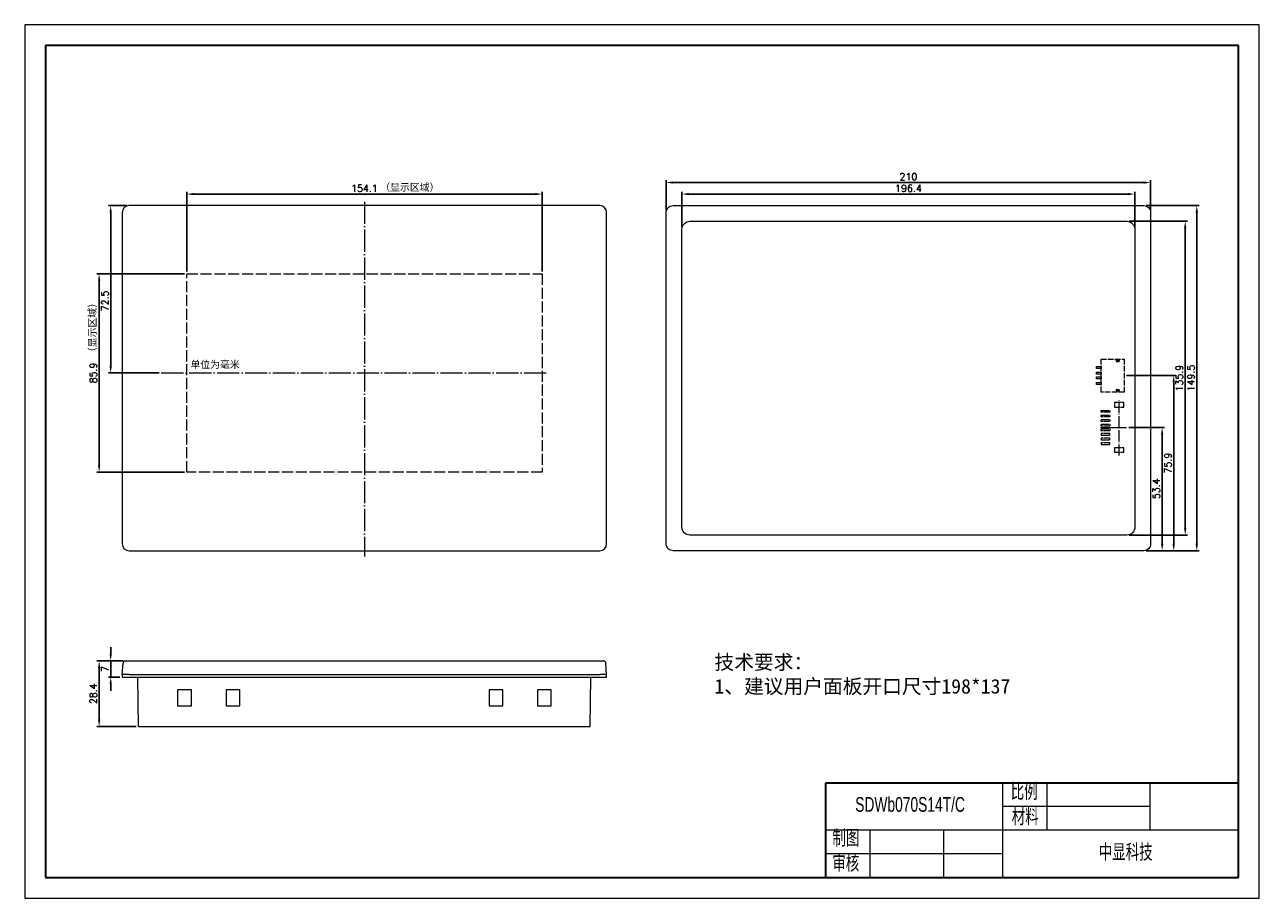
# Model space of a CAD drawing. Header units: millimetres. Extents: x -461 to 74, y -2723 to -2345.
import ezdxf

# ---------------------------------------------------------------- set-up
doc = ezdxf.new("R2010")
doc.units = ezdxf.units.MM
doc.header["$LTSCALE"] = 0.2
doc.header["$PDSIZE"] = -5
doc.linetypes.add('ACAD_ISO02W100', pattern=[15, 12, -3])
doc.linetypes.add('ACAD_ISO04W100', pattern=[30, 24, -3, 0, -3])
doc.layers.get('0').update_dxf_attribs({"lineweight": 18})
doc.layers.get('Defpoints').update_dxf_attribs({"lineweight": 18})
for name, color, linetype, lineweight in [('1', 7, 'Continuous', 18), ('thick', 7, 'Continuous', 30), ('thin', 7, 'Continuous', 18), ('标注', 1, 'Continuous', 0), ('粗实线层', 7, 'Continuous', 35), ('细实线层', 7, 'Continuous', 18), ('虚线', 7, 'ACAD_ISO02W100', 0)]:
    doc.layers.add(name, color=color, linetype=linetype, lineweight=lineweight)
doc.styles.get("Standard").update_dxf_attribs({"font": 'txt.shx', "bigfont": 'gbcbig.shx'})
doc.styles.add('机械字体', font='SimSun.ttf', dxfattribs={"width": 0.67})
doc.dimstyles.new('ISO-25', dxfattribs={"dimtxt": 3, "dimasz": 3, "dimexe": 1, "dimexo": 1, "dimgap": 1, "dimtad": 1, "dimdsep": 46, "dimtxsty": 'Standard', "dimcen": 2.5, "dimdle": 6, "dimadec": 0, "dimazin": 0, "dimtfac": 1, "dimtmove": 0, "dimatfit": 3, "dimfxl": 0, "dimarcsym": 0})

# ---------------------------------------------------------------- blocks, each defined once
blk = doc.blocks.new('*X2')
at = {"layer": '粗实线层'}
for p, q in [((-287, 200), (-287, -200)), ((287, 200), (-287, 200)), ((287, -200), (287, 200)), ((-287, -200), (287, -200))]:
    blk.add_line(p, q, dxfattribs=at)
at = {"layer": '细实线层'}
for p, q in [((297, 210), (-297, 210)), ((-297, 210), (-297, -210)), ((297, -210), (297, 210)), ((-297, -210), (297, -210))]:
    blk.add_line(p, q, dxfattribs=at)
blk = doc.blocks.new('*X3')
for points in [[(-387.98, -2417.66), (-387.98, -2418.66), (-390.98, -2418.16)], [(-239.88, -2417.66), (-239.88, -2418.66), (-236.88, -2418.16)]]:
    blk.add_hatch(color=0).paths.add_polyline_path(points, flags=0)
at = {"color": 0, "linetype": 'Continuous', "lineweight": -2}
for p, q in [((-390.98, -2451.71), (-390.98, -2417.16)), ((-387.98, -2418.16), (-239.88, -2418.16)), ((-236.88, -2451.71), (-236.88, -2417.16))]:
    blk.add_line(p, q, dxfattribs=at)
at = {"color": 0, "insert": (-313.93, -2415.66), "char_height": 3, "width": 32.1429, "attachment_point": 5}
blk.add_mtext('154.1', dxfattribs=at)
blk = doc.blocks.new('*X4')
for points in [[(-429.43, -2455.71), (-428.43, -2455.71), (-428.93, -2452.71)], [(-429.43, -2535.61), (-428.43, -2535.61), (-428.93, -2538.61)]]:
    blk.add_hatch(color=0).paths.add_polyline_path(points, flags=0)
at = {"color": 0, "linetype": 'Continuous', "lineweight": -2}
for p, q in [((-391.98, -2452.71), (-429.93, -2452.71)), ((-428.93, -2455.71), (-428.93, -2535.61)), ((-391.98, -2538.61), (-429.93, -2538.61))]:
    blk.add_line(p, q, dxfattribs=at)
at = {"color": 0, "insert": (-431.43, -2495.66), "char_height": 3, "width": 27, "attachment_point": 5, "rotation": 90}
blk.add_mtext('85.9', dxfattribs=at)
blk = doc.blocks.new('*X5')
for points in [[(-424.43, -2426.16), (-423.43, -2426.16), (-423.93, -2423.16)], [(-424.43, -2492.66), (-423.43, -2492.66), (-423.93, -2495.66)]]:
    blk.add_hatch(color=0).paths.add_polyline_path(points, flags=0)
at = {"color": 0, "linetype": 'Continuous', "lineweight": -2}
for p, q in [((-416.93, -2423.16), (-424.93, -2423.16)), ((-423.93, -2426.16), (-423.93, -2492.66)), ((-402.98, -2495.66), (-424.93, -2495.66))]:
    blk.add_line(p, q, dxfattribs=at)
at = {"color": 0, "insert": (-426.43, -2464.46), "char_height": 3, "width": 27.4286, "attachment_point": 5, "rotation": 90}
blk.add_mtext('72.5', dxfattribs=at)
blk = doc.blocks.new('*X6')
for points in [[(-180.12, -2412.66), (-180.12, -2413.66), (-183.12, -2413.16)], [(23.88, -2412.66), (23.88, -2413.66), (26.88, -2413.16)]]:
    blk.add_hatch(color=0).paths.add_polyline_path(points, flags=0)
at = {"color": 0, "linetype": 'Continuous', "lineweight": -2}
for p, q in [((-183.12, -2425.16), (-183.12, -2412.16)), ((-180.12, -2413.16), (23.88, -2413.16)), ((26.88, -2425.16), (26.88, -2412.16))]:
    blk.add_line(p, q, dxfattribs=at)
at = {"color": 0, "insert": (-78.12, -2410.66), "char_height": 3, "width": 23.1429, "attachment_point": 5}
blk.add_mtext('210', dxfattribs=at)
blk = doc.blocks.new('*X7')
at = {"color": 0, "lineweight": -2}
for p, q in [((24.88, -2423.16), (47.88, -2423.16)), ((46.88, -2426.16), (46.88, -2569.66)), ((24.88, -2572.66), (47.88, -2572.66))]:
    blk.add_line(p, q, dxfattribs=at)
at = {"color": 0}
for points in [[(46.38, -2426.16), (47.38, -2426.16), (46.88, -2423.16)], [(46.38, -2569.66), (47.38, -2569.66), (46.88, -2572.66)]]:
    blk.add_solid(points, dxfattribs=at)
at = {"layer": 'Defpoints', "color": 0}
for p in [(23.88, -2423.16), (23.88, -2572.66), (46.88, -2572.66)]:
    blk.add_point(p, dxfattribs=at)
at = {"color": 0, "insert": (44.38, -2497.85), "char_height": 3, "attachment_point": 5, "rotation": 90}
blk.add_mtext('\\A1;149.5', dxfattribs=at)
blk = doc.blocks.new('*X8')
at = {"color": 0, "lineweight": -2}
for p, q in [((17.58, -2429.96), (42.88, -2429.96)), ((41.88, -2432.96), (41.88, -2562.86)), ((17.58, -2565.86), (42.88, -2565.86))]:
    blk.add_line(p, q, dxfattribs=at)
at = {"color": 0}
for points in [[(41.38, -2432.96), (42.38, -2432.96), (41.88, -2429.96)], [(41.38, -2562.86), (42.38, -2562.86), (41.88, -2565.86)]]:
    blk.add_solid(points, dxfattribs=at)
at = {"layer": 'Defpoints', "color": 0}
for p in [(16.58, -2429.96), (16.58, -2565.86), (41.88, -2565.86)]:
    blk.add_point(p, dxfattribs=at)
at = {"color": 0, "insert": (39.38, -2497.92), "char_height": 3, "attachment_point": 5, "rotation": 90}
blk.add_mtext('\\A1;135.9', dxfattribs=at)
blk = doc.blocks.new('*X9')
for points in [[(-173.32, -2417.66), (-173.32, -2418.66), (-176.32, -2418.16)], [(17.08, -2417.66), (17.08, -2418.66), (20.08, -2418.16)]]:
    blk.add_hatch(color=0).paths.add_polyline_path(points, flags=0)
at = {"color": 0, "linetype": 'Continuous', "lineweight": -2}
for p, q in [((-176.32, -2432.46), (-176.32, -2417.16)), ((-173.32, -2418.16), (17.08, -2418.16)), ((20.08, -2432.46), (20.08, -2417.16))]:
    blk.add_line(p, q, dxfattribs=at)
at = {"color": 0, "insert": (-78.12, -2415.66), "char_height": 3, "width": 35.1429, "attachment_point": 5}
blk.add_mtext('196.4', dxfattribs=at)
blk = doc.blocks.new('*X10')
at = {"color": 0, "lineweight": -2}
for p, q in [((17.39, -2519.26), (32.88, -2519.26)), ((31.88, -2569.66), (31.88, -2522.26)), ((24.88, -2572.66), (32.88, -2572.66))]:
    blk.add_line(p, q, dxfattribs=at)
at = {"color": 0}
for points in [[(31.38, -2522.26), (32.38, -2522.26), (31.88, -2519.26)], [(31.38, -2569.66), (32.38, -2569.66), (31.88, -2572.66)]]:
    blk.add_solid(points, dxfattribs=at)
at = {"layer": 'Defpoints', "color": 0}
for p in [(16.39, -2519.26), (31.88, -2519.26), (23.88, -2572.66)]:
    blk.add_point(p, dxfattribs=at)
at = {"color": 0, "insert": (29.38, -2545.81), "char_height": 3, "attachment_point": 5, "rotation": 90}
blk.add_mtext('\\A1;53.4', dxfattribs=at)
blk = doc.blocks.new('*X11')
for points in [[(-424.43, -2617.4), (-423.43, -2617.4), (-423.93, -2620.4)], [(-424.43, -2630.4), (-423.43, -2630.4), (-423.93, -2627.4)]]:
    blk.add_hatch(color=0).paths.add_polyline_path(points, flags=0)
at = {"color": 0, "linetype": 'Continuous', "lineweight": -2}
for p, q in [((-423.93, -2617.4), (-423.93, -2614.4)), ((-418.59, -2620.4), (-424.93, -2620.4)), ((-423.93, -2620.4), (-423.93, -2627.4)), ((-419.93, -2627.4), (-424.93, -2627.4)), ((-423.93, -2630.4), (-423.93, -2633.4))]:
    blk.add_line(p, q, dxfattribs=at)
at = {"color": 0, "insert": (-426.43, -2623.9), "char_height": 3, "width": 6, "attachment_point": 5, "rotation": 90}
blk.add_mtext('7', dxfattribs=at)
blk = doc.blocks.new('*X12')
for points in [[(-429.43, -2623.4), (-428.43, -2623.4), (-428.93, -2620.4)], [(-429.43, -2645.8), (-428.43, -2645.8), (-428.93, -2648.8)]]:
    blk.add_hatch(color=0).paths.add_polyline_path(points, flags=0)
at = {"color": 0, "linetype": 'Continuous', "lineweight": -2}
for p, q in [((-418.59, -2620.4), (-429.93, -2620.4)), ((-428.93, -2623.4), (-428.93, -2645.8)), ((-412.84, -2648.8), (-429.93, -2648.8))]:
    blk.add_line(p, q, dxfattribs=at)
at = {"color": 0, "insert": (-431.43, -2634.6), "char_height": 3, "width": 27.8571, "attachment_point": 5, "rotation": 90}
blk.add_mtext('28.4', dxfattribs=at)
blk = doc.blocks.new('2.0-8')
at = {"linetype": 'ACAD_ISO04W100', "lineweight": 0, "ltscale": 0.3}
blk.add_line((1, 8.06), (1, -3.19), dxfattribs=at)
at = {"linetype": 'ACAD_ISO04W100', "lineweight": 0}
blk.add_line((-11.13, 0), (12.76, 0), dxfattribs=at)
at = {"layer": '虚线', "linetype": 'ACAD_ISO02W100', "lineweight": 0, "ltscale": 0.3}
for p, q in [((-6.4, 7.8), (-6.4, 4)), ((-5.6, 7.8), (-6.4, 7.8)), ((-5.6, 4), (-5.6, 7.8)), ((-4.4, 7.8), (-4.4, 4)), ((-3.6, 7.8), (-4.4, 7.8)), ((-3.6, 4), (-3.6, 7.8)), ((-2.4, 7.8), (-2.4, 4)), ((-1.6, 7.8), (-2.4, 7.8)), ((-1.6, 4), (-1.6, 7.8)), ((-0.4, 7.8), (0.4, 7.8)), ((-0.4, 4), (-0.4, 7.8)), ((0.4, 7.8), (0.4, 4)), ((1.6, 7.8), (2.4, 7.8)), ((1.6, 4), (1.6, 7.8)), ((2.4, 7.8), (2.4, 4)), ((3.6, 4), (3.6, 7.8)), ((3.6, 7.8), (4.4, 7.8)), ((4.4, 7.8), (4.4, 4)), ((5.6, 4), (5.6, 7.8)), ((5.6, 7.8), (6.4, 7.8)), ((6.4, 7.8), (6.4, 4)), ((7.6, 4), (7.6, 7.8)), ((7.6, 7.8), (8.4, 7.8)), ((8.4, 7.8), (8.4, 4)), ((-7.75, 2), (-9.75, 2)), ((-9.75, 2), (-9.75, -2)), ((-7.75, -2), (-7.75, 2)), ((-6.4, 4), (-5.6, 4)), ((-4.4, 4), (-3.6, 4)), ((-2.4, 4), (-1.6, 4)), ((0.4, 4), (-0.4, 4)), ((2.4, 4), (1.6, 4)), ((4.4, 4), (3.6, 4)), ((6.4, 4), (5.6, 4)), ((8.4, 4), (7.6, 4)), ((9.75, 2), (9.75, -2)), ((11.75, 2), (9.75, 2)), ((11.75, -2), (11.75, 2)), ((-9.75, -2), (-7.75, -2))]:
    blk.add_line(p, q, dxfattribs=at)
at = {"layer": '虚线', "lineweight": 0, "ltscale": 0.3}
blk.add_line((9.75, -2), (11.75, -2), dxfattribs=at)
blk = doc.blocks.new('*D15')
at = {"color": 0, "lineweight": -2}
for p, q in [((16.4, -2496.76), (37.88, -2496.76)), ((36.88, -2499.76), (36.88, -2569.66)), ((36.86, -2572.66), (37.88, -2572.66))]:
    blk.add_line(p, q, dxfattribs=at)
at = {"color": 0}
for points in [[(36.38, -2499.76), (37.38, -2499.76), (36.88, -2496.76)], [(36.38, -2569.66), (37.38, -2569.66), (36.88, -2572.66)]]:
    blk.add_solid(points, dxfattribs=at)
at = {"layer": 'Defpoints', "color": 0}
for p in [(15.4, -2496.76), (35.86, -2572.66), (36.88, -2572.66)]:
    blk.add_point(p, dxfattribs=at)
at = {"color": 0, "insert": (34.38, -2534.71), "char_height": 3, "attachment_point": 5, "rotation": 90}
blk.add_mtext('\\A1;75.9', dxfattribs=at)
blk = doc.blocks.new('usb4')
at = {"layer": '虚线', "lineweight": 0}
for p, q in [((5492.02, -1468.15), (5492.87, -1468.15)), ((5492.02, -1468.75), (5492.87, -1468.75)), ((5492.02, -1480.95), (5492.87, -1480.95)), ((5492.02, -1481.55), (5492.87, -1481.55))]:
    blk.add_line(p, q, dxfattribs=at)
for points in [[(5483.24, -1470.9), (5485.24, -1470.9), (5485.24, -1471.8), (5483.24, -1471.8)], [(5485.24, -1467.7), (5495.24, -1467.7), (5495.24, -1482), (5485.24, -1482)], [(5483.24, -1473.4), (5485.24, -1473.4), (5485.24, -1474.3), (5483.24, -1474.3)], [(5483.24, -1475.4), (5485.24, -1475.4), (5485.24, -1476.3), (5483.24, -1476.3)], [(5483.24, -1477.9), (5485.24, -1477.9), (5485.24, -1478.8), (5483.24, -1478.8)]]:
    blk.add_lwpolyline(points, close=True, dxfattribs=at)
for centre, start, end in [((5492.02, -1468.45), 90, 270), ((5492.87, -1468.45), 270, 90), ((5492.02, -1481.25), 90, 270), ((5492.87, -1481.25), 270, 90)]:
    blk.add_arc(centre, 0.3, start, end, dxfattribs=at)

msp = doc.modelspace()

# ---------------------------------------------------------------- linework, layer by layer
at = {"linetype": 'ACAD_ISO04W100', "lineweight": 18, "ltscale": 2}
for p, q in [((-313.927, -2421.471), (-313.927, -2575.185)), ((-401.984, -2495.663), (-234.299, -2495.663))]:
    msp.add_line(p, q, dxfattribs=at)
at = {"linetype": 'ACAD_ISO04W100', "lineweight": 0, "ltscale": 0.3}
msp.add_line((5.572, -2519.263), (16.221, -2519.263), dxfattribs=at)
at = {"lineweight": 18}
for p, q in [((-418.927, -2626.2), (-418.927, -2627.4)), ((-418.927, -2627.4), (-208.927, -2627.4)), ((-208.927, -2627.4), (-208.927, -2626.2))]:
    msp.add_line(p, q, dxfattribs=at)
for p in [(-114.029, -2673.287), (-321.109, -2714.204)]:
    msp.add_line(p, (-114.029, -2714.204))
for points in [[(-180.119, -2423.163), (23.881, -2423.163, -0.4142136), (26.881, -2426.163), (26.881, -2569.663, -0.4142136), (23.881, -2572.663), (-180.119, -2572.663, -0.4142136), (-183.119, -2569.663), (-183.119, -2426.163, -0.4142136)], [(-172.819, -2429.963), (16.581, -2429.963, -0.4142136), (20.081, -2433.463), (20.081, -2562.363, -0.4142136), (16.581, -2565.863), (-172.819, -2565.863, -0.4142136), (-176.319, -2562.363), (-176.319, -2433.463, -0.4142136)]]:
    msp.add_lwpolyline(points, format="xyb", close=True)
at = {"color": 1, "linetype": 'ACAD_ISO02W100', "lineweight": 18, "ltscale": 2}
msp.add_lwpolyline([(-390.977, -2452.713), (-236.877, -2452.713), (-236.877, -2538.613), (-390.977, -2538.613)], close=True, dxfattribs=at)
at = {"layer": '1', "linetype": 'Continuous', "lineweight": 18}
for p, q in [((-211.919, -2423.163), (-415.934, -2423.163)), ((-418.927, -2426.156), (-418.927, -2569.671)), ((-208.927, -2569.671), (-208.927, -2426.156)), ((-415.934, -2572.663), (-211.919, -2572.663)), ((-418.927, -2626.2), (-418.586, -2621.33)), ((-417.587, -2620.4), (-212.263, -2620.4)), ((-208.927, -2626.2), (-209.267, -2621.33)), ((-415.934, -2626.2), (-418.927, -2626.2)), ((-415.934, -2626.2), (-211.919, -2626.2)), ((-411.836, -2648.8), (-412.132, -2627.4)), ((-216.017, -2648.8), (-215.721, -2627.4)), ((-208.927, -2626.2), (-211.919, -2626.2)), ((-388.927, -2632.9), (-394.927, -2632.9)), ((-394.927, -2632.9), (-394.927, -2639.9)), ((-388.927, -2639.9), (-388.927, -2632.9)), ((-367.927, -2632.9), (-373.927, -2632.9)), ((-373.927, -2632.9), (-373.927, -2639.9)), ((-367.927, -2639.9), (-367.927, -2632.9)), ((-253.927, -2632.9), (-259.927, -2632.9)), ((-259.927, -2632.9), (-259.927, -2639.9)), ((-253.927, -2639.9), (-253.927, -2632.9)), ((-232.927, -2632.9), (-238.927, -2632.9)), ((-238.927, -2632.9), (-238.927, -2639.9)), ((-232.927, -2639.9), (-232.927, -2632.9)), ((-394.927, -2639.9), (-388.927, -2639.9)), ((-373.927, -2639.9), (-367.927, -2639.9)), ((-259.927, -2639.9), (-253.927, -2639.9)), ((-238.927, -2639.9), (-232.927, -2639.9)), ((-411.836, -2648.8), (-408.336, -2648.8)), ((-408.336, -2648.8), (-219.517, -2648.8)), ((-219.517, -2648.8), (-216.017, -2648.8))]:
    msp.add_line(p, q, dxfattribs=at)
for centre, major_axis in [((-415.919, -2426.171), (-2.132, 2.132)), ((-211.934, -2426.171), (2.132, 2.132)), ((-415.919, -2569.656), (-2.132, -2.132)), ((-211.934, -2569.656), (2.132, -2.132))]:
    msp.add_ellipse(centre, major_axis=major_axis, ratio=0.9951458, start_param=5.5002201, end_param=7.0661505, dxfattribs=at)
for points in [[(-418.53, -2621.321), (-418.552, -2621.324), (-418.569, -2621.327), (-418.586, -2621.33)], [(-417.944, -2620.472), (-417.831, -2620.426), (-417.71, -2620.4), (-417.587, -2620.4)], [(-209.909, -2620.472), (-210.022, -2620.426), (-210.143, -2620.4), (-210.267, -2620.4)], [(-209.323, -2621.321), (-209.301, -2621.324), (-209.284, -2621.327), (-209.267, -2621.33)]]:
    msp.add_open_spline(points, degree=3, dxfattribs=at)
for points, knots in [([(-418.217, -2620.667), (-418.266, -2620.712), (-418.351, -2620.81), (-418.475, -2621.027), (-418.52, -2621.202), (-418.53, -2621.321)], [0, 0, 0, 0, 5395.4120449, 10686.0016197, 20113.3346051, 20113.3346051, 20113.3346051, 20113.3346051]), ([(-417.944, -2620.472), (-418.002, -2620.487), (-418.113, -2620.544), (-418.194, -2620.626), (-418.226, -2620.673), (-418.228, -2620.677)], [0, 0, 0, 0, 9397.9584072, 19261.640248, 20111.6072032, 20111.6072032, 20111.6072032, 20111.6072032]), ([(-212.263, -2620.4), (-212.039, -2620.4), (-211.813, -2620.4), (-211.39, -2620.4), (-211.189, -2620.4), (-210.84, -2620.4), (-210.687, -2620.4), (-210.451, -2620.4), (-210.364, -2620.4), (-210.283, -2620.4), (-210.267, -2620.4), (-210.267, -2620.4)], [0, 0, 0, 0, 7100.0198998, 7100.0198998, 14200.0398, 14200.0398, 21300.0597008, 21300.0597008, 28400.0795959, 28400.0795959, 32960.9447535, 32960.9447535, 32960.9447535, 32960.9447535]), ([(-209.909, -2620.472), (-209.852, -2620.487), (-209.741, -2620.544), (-209.659, -2620.626), (-209.627, -2620.673), (-209.625, -2620.677)], [0, 0, 0, 0, 9716.3364026, 19914.1737181, 20792.9353076, 20792.9353076, 20792.9353076, 20792.9353076]), ([(-209.636, -2620.667), (-209.588, -2620.712), (-209.502, -2620.81), (-209.378, -2621.027), (-209.334, -2621.202), (-209.323, -2621.321)], [0, 0, 0, 0, 5578.6121389, 11048.8425826, 20796.2786991, 20796.2786991, 20796.2786991, 20796.2786991])]:
    msp.add_open_spline(points, degree=3, knots=knots, dxfattribs=at)
at = {"layer": 'thick'}
for p, q in [((-114.029, -2673.287), (-114.029, -2714.204)), ((-114.029, -2673.287), (-114.029, -2714.204)), ((64.984, -2673.287), (-114.029, -2673.287)), ((64.984, -2714.204), (64.984, -2673.287)), ((-114.029, -2714.204), (64.984, -2714.204))]:
    msp.add_line(p, q, dxfattribs=at)
at = {"layer": 'thin'}
for p, q in [((-37.309, -2673.287), (-37.309, -2714.204)), ((-18.129, -2673.287), (-18.129, -2693.746)), ((26.624, -2693.746), (26.624, -2673.287)), ((26.624, -2683.516), (-37.309, -2683.516)), ((64.984, -2693.746), (-114.029, -2693.746)), ((-94.849, -2693.746), (-94.849, -2714.204)), ((-62.882, -2693.746), (-62.882, -2714.204)), ((-37.309, -2703.975), (-114.029, -2703.975))]:
    msp.add_line(p, q, dxfattribs=at)

# ---------------------------------------------------------------- block references
at = {"lineweight": 0, "rotation": 90}
msp.add_blockref('2.0-8', (13.2, -2520.263), dxfattribs=at)
at = {"layer": '粗实线层', "lineweight": 0, "xscale": 0.9010149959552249, "yscale": 0.9010149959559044, "zscale": 0.901014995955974}
msp.add_blockref('*X2', (-193.607, -2534.001), dxfattribs=at)
at = {"layer": '虚线', "lineweight": 0}
msp.add_blockref('usb4', (-5479.838, -1021.911), dxfattribs=at)

# ---------------------------------------------------------------- texts
at = {"lineweight": 5, "insert": (-307.08, -2413.645), "char_height": 3.13578, "width": 27.41743, "attachment_point": 1}
msp.add_mtext('{\\fSimSun|b0|i0|c0|p2;\\C1;（显示区域）}', dxfattribs=at)
at = {"lineweight": 5, "insert": (-433.434, -2488.791), "char_height": 3.13578, "width": 27.41743, "attachment_point": 1, "rotation": 90}
msp.add_mtext('{\\fSimSun|b0|i0|c0|p2;\\C1;（显示区域）}', dxfattribs=at)
at = {"lineweight": 0, "insert": (-389.369, -2490.42), "char_height": 3.13578, "width": 57.7248, "attachment_point": 1}
msp.add_mtext('{\\fSimSun|b0|i0|c0|p2;单位为毫米}', dxfattribs=at)
at = {"layer": 'thick', "attachment_point": 1, "style": '机械字体'}
for s, insert, char_height, width in [('比例', (-33.751, -2673.586), 6.3933, 16.24132), ('{\\farial|b0|i0|c134|p2;SDWb070S14T/\\fArial|b0|i0|c0|p32;C}', (-101.174, -2679.356), 6.39332, 50.84244), ('材料', (-33.33, -2684.506), 6.3933, 16.24132), ('制图', (-111.09, -2693.746), 6.3933, 16.24132), ('中显科技', (4.379, -2699.889), 6.3933, 77.01647), ('审核', (-111.09, -2704.665), 6.3933, 16.24132)]:
    msp.add_mtext(s, dxfattribs=dict(at, insert=insert, char_height=char_height, width=width))
at = {"layer": '标注', "insert": (-162.186, -2617.794), "char_height": 6.27157, "width": 205.28939, "attachment_point": 1}
msp.add_mtext('{\\fSimSun|b0|i0|c0|p2;技术要求：\\P1、建议用户面板开口尺寸198*137}', dxfattribs=at)

# ---------------------------------------------------------------- dimensions: what is measured, and where the dimension line sits
for base, p1, p2, picture, middle in [((-236.877, -2418.163), (-390.977, -2452.713), (-236.877, -2452.713), '*X3', (-313.927, -2418.163)), ((26.881, -2413.163), (-183.119, -2426.163), (26.881, -2426.163), '*X6', (-78.119, -2413.163)), ((20.081, -2418.163), (-176.319, -2433.463), (20.081, -2433.463), '*X9', (-78.119, -2418.163))]:
    dim = msp.add_linear_dim(base=base, p1=p1, p2=p2, dimstyle='ISO-25', override={"dimsah": 1, "dimtolj": 1, "dimtzin": 8, "dimarcsym": 1})
    dim.commit()
    dim.dimension.update_dxf_attribs({"geometry": picture, "text_midpoint": middle, "dimtype": 160})
for base, p1, p2, picture, middle in [((-423.927, -2495.663), (-415.934, -2423.163), (-401.984, -2495.663), '*X5', (-423.927, -2464.457)), ((46.881, -2572.663), (23.881, -2423.163), (23.881, -2572.663), '*X7', (46.881, -2497.854)), ((41.881, -2565.863), (16.581, -2429.963), (16.581, -2565.863), '*X8', (41.881, -2497.919)), ((-428.927, -2538.613), (-390.977, -2452.713), (-390.977, -2538.613), '*X4', (-428.927, -2495.663)), ((31.881, -2519.263), (23.881, -2572.663), (16.393, -2519.263), '*X10', (31.881, -2545.813)), ((-423.927, -2627.4), (-417.587, -2620.4), (-418.927, -2627.4), '*X11', (-423.927, -2623.9)), ((-428.927, -2648.8), (-417.587, -2620.4), (-411.836, -2648.8), '*X12', (-428.927, -2634.6))]:
    dim = msp.add_linear_dim(base=base, p1=p1, p2=p2, angle=90, dimstyle='ISO-25', override={"dimsah": 1, "dimtolj": 1, "dimtzin": 8, "dimarcsym": 1})
    dim.commit()
    dim.dimension.update_dxf_attribs({"geometry": picture, "text_midpoint": middle, "dimtype": 160})
dim = msp.add_linear_dim(base=(36.881, -2572.663), p1=(15.402, -2496.763), p2=(35.856, -2572.663), angle=90, dimstyle='ISO-25', override={"dimtolj": 1})
dim.commit()
dim.dimension.update_dxf_attribs({"geometry": '*D15', "text_midpoint": (34.381, -2534.713)})

doc.saveas('drawing.dxf')
